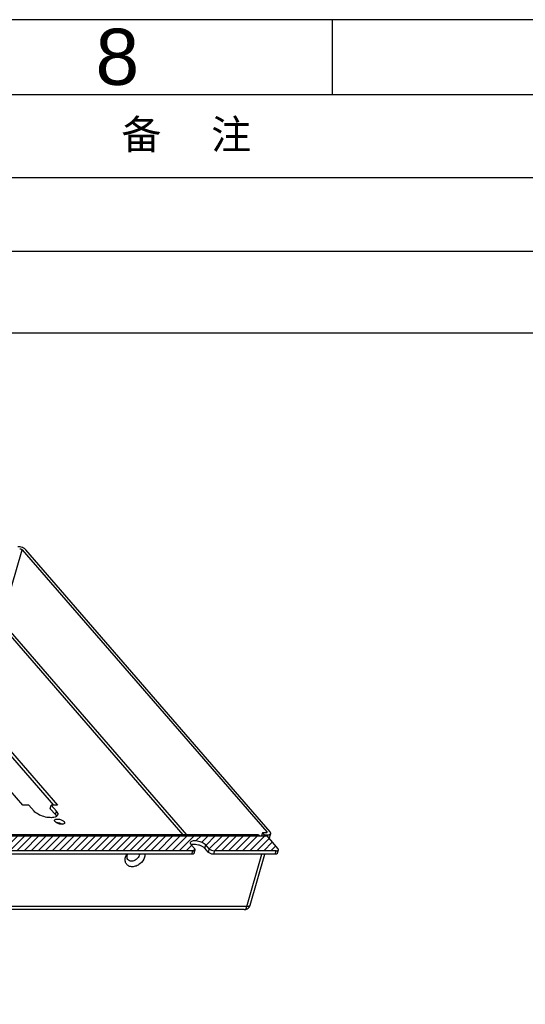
# Model space of a CAD drawing. Header units: inches. Extents: x 5032 to 6149, y 185 to 975.
# Tile 12 of 13: x 5836 to 5962, y 728 to 975. Entities that reach past the tile are written whole.
import ezdxf

# ---------------------------------------------------------------- set-up
doc = ezdxf.new("R2010")
doc.units = ezdxf.units.IN
doc.header["$LTSCALE"] = 1.21
doc.header["$MEASUREMENT"] = 0
doc.layers.get('0').update_dxf_attribs({"linetype": 'CONTINUOUS'})
doc.styles.add('微软雅黑', font='txt')

msp = doc.modelspace()

# ---------------------------------------------------------------- hatches: boundary and pattern name
at = {"ltscale": 5}
h = msp.add_hatch(dxfattribs=at)
h.set_pattern_fill('ANSI31', color=256, scale=10, style=0)
h.set_pattern_definition([(45, (3619.4666, -31.1726), (-0.8838835, 0.8838835), [])])
edge = h.paths.add_edge_path()
edge.add_line((5897.542, 770.299), (5729.532, 770.299))
edge.add_line((5729.532, 770.299), (5732.347, 767.049))
edge.add_spline(control_points=[(5732.347, 767.049), (5732.412, 766.974), (5732.592, 766.836), (5733.019, 766.631), (5733.395, 766.549), (5733.646, 766.549)], knot_values=[0, 0, 0, 0, 0.2115566, 0.4693576, 1, 1, 1, 1], degree=3, periodic=0)
edge.add_line((5733.646, 766.549), (5749.148, 766.549))
edge.add_spline(control_points=[(5749.148, 766.549), (5749.214, 766.549), (5749.4, 766.558), (5749.639, 766.647), (5749.676, 766.772)], knot_values=[0, 0, 0, 0, 0.336561, 1, 1, 1, 1], degree=3, periodic=0)
edge.add_spline(control_points=[(5749.676, 766.772), (5749.682, 766.792), (5749.692, 766.895), (5749.632, 766.99), (5749.581, 767.049)], knot_values=[0, 0, 0, 0, 0.2138395, 1, 1, 1, 1], degree=3, periodic=0)
edge.add_line((5749.581, 767.049), (5748.715, 768.049))
edge.add_spline(control_points=[(5748.715, 768.049), (5748.637, 768.139), (5748.512, 768.317), (5748.49, 768.543), (5748.516, 768.632)], knot_values=[0, 0, 0, 0, 0.5611401, 1, 1, 1, 1], degree=3, periodic=0)
edge.add_spline(control_points=[(5748.516, 768.632), (5748.544, 768.729), (5748.708, 768.924), (5749.099, 769.066), (5749.611, 769.116), (5750.209, 769.066), (5750.84, 768.922), (5751.441, 768.697), (5751.956, 768.412), (5752.243, 768.175), (5752.352, 768.049)], knot_values=[0, 0, 0, 0, 0.0714795, 0.1655211, 0.2873238, 0.4312851, 0.5868362, 0.7413509, 0.8824371, 1, 1, 1, 1], degree=3, periodic=0)
edge.add_line((5752.352, 768.049), (5753.218, 767.049))
edge.add_spline(control_points=[(5753.218, 767.049), (5753.284, 766.974), (5753.463, 766.836), (5753.89, 766.631), (5754.266, 766.549), (5754.517, 766.549)], knot_values=[0, 0, 0, 0, 0.2115566, 0.4693576, 1, 1, 1, 1], degree=3, periodic=0)
edge.add_line((5754.517, 766.549), (5879.052, 766.549))
edge.add_spline(control_points=[(5879.052, 766.549), (5879.118, 766.549), (5879.305, 766.558), (5879.544, 766.647), (5879.58, 766.772)], knot_values=[0, 0, 0, 0, 0.336561, 1, 1, 1, 1], degree=3, periodic=0)
edge.add_spline(control_points=[(5879.58, 766.772), (5879.586, 766.792), (5879.597, 766.895), (5879.537, 766.99), (5879.485, 767.049)], knot_values=[0, 0, 0, 0, 0.2138395, 1, 1, 1, 1], degree=3, periodic=0)
edge.add_line((5879.485, 767.049), (5878.619, 768.049))
edge.add_spline(control_points=[(5878.619, 768.049), (5878.542, 768.139), (5878.417, 768.317), (5878.395, 768.543), (5878.42, 768.632)], knot_values=[0, 0, 0, 0, 0.5611401, 1, 1, 1, 1], degree=3, periodic=0)
edge.add_spline(control_points=[(5878.42, 768.632), (5878.449, 768.729), (5878.613, 768.924), (5879.004, 769.066), (5879.515, 769.116), (5880.114, 769.066), (5880.744, 768.922), (5881.346, 768.697), (5881.861, 768.412), (5882.147, 768.175), (5882.257, 768.049)], knot_values=[0, 0, 0, 0, 0.0714795, 0.1655211, 0.2873238, 0.4312851, 0.5868362, 0.7413509, 0.8824371, 1, 1, 1, 1], degree=3, periodic=0)
edge.add_line((5882.257, 768.049), (5883.123, 767.049))
edge.add_spline(control_points=[(5883.123, 767.049), (5883.188, 766.974), (5883.368, 766.836), (5883.795, 766.631), (5884.17, 766.549), (5884.422, 766.549)], knot_values=[0, 0, 0, 0, 0.2115566, 0.4693576, 1, 1, 1, 1], degree=3, periodic=0)
edge.add_line((5884.422, 766.549), (5899.924, 766.549))
edge.add_spline(control_points=[(5899.924, 766.549), (5899.99, 766.549), (5900.176, 766.558), (5900.415, 766.647), (5900.451, 766.772)], knot_values=[0, 0, 0, 0, 0.336561, 1, 1, 1, 1], degree=3, periodic=0)
edge.add_spline(control_points=[(5900.451, 766.772), (5900.457, 766.792), (5900.468, 766.895), (5900.408, 766.99), (5900.357, 767.049)], knot_values=[0, 0, 0, 0, 0.2138395, 1, 1, 1, 1], degree=3, periodic=0)
edge.add_line((5900.357, 767.049), (5897.542, 770.299))

# ---------------------------------------------------------------- linework, layer by layer
msp.add_line((6129.896, 956.185), (5698.212, 956.185))
at = {"color": 7, "linetype": 'Continuous'}
for p, q in [((5831.071, 824.031), (5836.27, 842.045)), ((5836.27, 842.045), (5897.542, 771.299)), ((5898.408, 771.299), (5837.136, 842.045)), ((5830.513, 823.598), (5876.5, 770.5)), ((5831.071, 824.031), (5877.433, 770.5)), ((5836.402, 777.966), (5818.631, 798.484)), ((5827.292, 798.484), (5845.062, 777.966)), ((5827.042, 797.618), (5844.062, 777.966)), ((5837.918, 777.966), (5836.402, 777.966)), ((5839.217, 776.466), (5837.918, 777.966)), ((5843.297, 777.1), (5843.547, 777.966)), ((5845.062, 777.966), (5843.547, 777.966)), ((5843.547, 777.966), (5844.846, 776.466)), ((5843.297, 777.1), (5844.596, 775.6)), ((5844.596, 775.6), (5844.846, 776.466)), ((5844.795, 775.322), (5844.861, 775.188)), ((5896.46, 771.049), (5896.243, 770.299)), ((5897.326, 771.049), (5896.46, 771.049)), ((5896.46, 771.049), (5896.893, 770.549)), ((5896.893, 770.549), (5896.82, 770.299)), ((5896.893, 770.549), (5897.759, 770.549)), ((5897.475, 771.068), (5897.542, 771.299)), ((5897.65, 770.174), (5897.759, 770.549)), ((5898.172, 769.572), (5898.55, 770.883)), ((5729.532, 770.299), (5897.542, 770.299)), ((5895.435, 770.5), (5730.889, 770.5)), ((5897.542, 770.299), (5900.357, 767.049)), ((5878.802, 765.683), (5754.267, 765.683)), ((5879.052, 766.549), (5754.517, 766.549)), ((5879.485, 767.049), (5878.619, 768.049)), ((5878.802, 765.683), (5879.052, 766.549)), ((5879.33, 765.906), (5879.58, 766.772)), ((5882.007, 767.183), (5882.257, 768.049)), ((5882.873, 766.183), (5882.007, 767.183)), ((5883.123, 767.049), (5882.257, 768.049)), ((5883.123, 767.049), (5882.873, 766.183)), ((5884.422, 766.549), (5884.172, 765.683)), ((5899.674, 765.683), (5884.172, 765.683)), ((5899.924, 766.549), (5884.422, 766.549)), ((5892.559, 752.535), (5896.354, 765.683)), ((5893.351, 752.869), (5897.049, 765.683)), ((5899.674, 765.683), (5899.924, 766.549)), ((5900.201, 765.906), (5900.451, 766.772)), ((5891.91, 751.785), (5723.034, 751.785)), ((5892.559, 752.535), (5723.683, 752.535))]:
    msp.add_line(p, q, dxfattribs=at)
msp.add_lwpolyline([(5031.877, 185.042), (6148.704, 185.042), (6148.704, 974.993), (5031.877, 974.993)], close=True)
at = {"ltscale": 0.2}
for points in [[(5914.054, 956.185), (5914.054, 974.993)], [(6129.896, 956.185), (5050.686, 956.185)]]:
    msp.add_lwpolyline(points, dxfattribs=at)
for points in [[(5698.212, 935.441), (6129.896, 935.441)], [(5698.212, 916.962), (6129.896, 916.962)], [(5698.212, 896.478), (6129.896, 896.478)]]:
    msp.add_lwpolyline(points)
at = {"color": 7, "linetype": 'Continuous'}
for centre, radius, start, end in [((5844.568, 775.734), 0.61, 343.90642, 349.89024), ((5844.812, 771.767), 1.868, 89.99222, 91.50212), ((5891.909, 753.286), 1.501, 270.02091, 325.15719), ((5891.899, 753.29), 1.512, 325.2456, 343.82546), ((5893.08, 752.948), 0.282, 336.39934, 343.88166)]:
    msp.add_arc(centre, radius, start, end, dxfattribs=at)
for points, knots in [([(5837.136, 842.045), (5837.038, 842.158), (5836.769, 842.365), (5836.128, 842.671), (5835.565, 842.795), (5835.188, 842.795)], [0, 0, 0, 0, 0.2115826, 0.4693635, 1, 1, 1, 1]), ([(5835.621, 842.295), (5835.747, 842.295), (5835.98, 842.242), (5836.198, 842.128), (5836.27, 842.045)], [0, 0, 0, 0, 0.5322966, 1, 1, 1, 1]), ([(5844.481, 774.988), (5844.085, 774.853), (5843.123, 774.795), (5841.676, 775.049), (5840.3, 775.59), (5839.497, 776.143), (5839.217, 776.466)], [0, 0, 0, 0, 0.2212447, 0.4966054, 0.773861, 1, 1, 1, 1]), ([(5844.596, 775.6), (5844.616, 775.577), (5844.688, 775.489), (5844.754, 775.395), (5844.795, 775.322)], [0, 0, 0, 0, 0.2643971, 1, 1, 1, 1]), ([(5844.846, 776.466), (5844.878, 776.428), (5844.991, 776.289), (5845.084, 776.131), (5845.128, 776.008)], [0, 0, 0, 0, 0.2751024, 1, 1, 1, 1]), ([(5845.154, 775.565), (5845.145, 775.534), (5845.099, 775.411), (5845.013, 775.304), (5844.938, 775.238)], [0, 0, 0, 0, 0.2401433, 1, 1, 1, 1]), ([(5845.128, 776.008), (5845.14, 775.976), (5845.177, 775.853), (5845.185, 775.719), (5845.168, 775.627)], [0, 0, 0, 0, 0.2682724, 1, 1, 1, 1]), ([(5844.499, 773.851), (5844.473, 773.881), (5844.395, 773.982), (5844.351, 774.125), (5844.376, 774.211)], [0, 0, 0, 0, 0.3032889, 1, 1, 1, 1]), ([(5844.376, 774.211), (5844.415, 774.347), (5844.689, 774.482), (5845.05, 774.509), (5845.562, 774.471), (5846.16, 774.287), (5846.603, 774.022), (5846.751, 773.851)], [0, 0, 0, 0, 0.1612239, 0.2839323, 0.4289922, 0.740654, 1, 1, 1, 1]), ([(5844.938, 775.238), (5844.909, 775.212), (5844.77, 775.105), (5844.608, 775.031), (5844.481, 774.988)], [0, 0, 0, 0, 0.2263269, 1, 1, 1, 1]), ([(5846.188, 773.201), (5845.861, 773.201), (5845.373, 773.308), (5844.818, 773.574), (5844.584, 773.753), (5844.499, 773.851)], [0, 0, 0, 0, 0.5306424, 0.7884434, 1, 1, 1, 1]), ([(5844.812, 773.635), (5845.064, 773.635), (5845.564, 773.546), (5846.032, 773.347), (5846.239, 773.208)], [0, 0, 0, 0, 0.5027532, 1, 1, 1, 1]), ([(5846.482, 773.227), (5846.459, 773.223), (5846.362, 773.207), (5846.263, 773.201), (5846.188, 773.201)], [0, 0, 0, 0, 0.2330014, 1, 1, 1, 1]), ([(5846.874, 773.49), (5846.865, 773.459), (5846.785, 773.311), (5846.609, 773.252), (5846.482, 773.227)], [0, 0, 0, 0, 0.2043858, 1, 1, 1, 1]), ([(5846.751, 773.851), (5846.777, 773.821), (5846.855, 773.72), (5846.899, 773.577), (5846.874, 773.49)], [0, 0, 0, 0, 0.3032889, 1, 1, 1, 1]), ([(5838.412, 770.51), (5838.558, 770.584), (5838.954, 770.626), (5839.33, 770.566), (5839.539, 770.51)], [0, 0, 0, 0, 0.4315757, 1, 1, 1, 1]), ([(5845.011, 770.51), (5845.157, 770.584), (5845.553, 770.626), (5845.929, 770.566), (5846.138, 770.51)], [0, 0, 0, 0, 0.4315757, 1, 1, 1, 1]), ([(5851.61, 770.51), (5851.756, 770.584), (5852.152, 770.626), (5852.528, 770.566), (5852.737, 770.51)], [0, 0, 0, 0, 0.4315757, 1, 1, 1, 1]), ([(5858.209, 770.51), (5858.356, 770.584), (5858.751, 770.626), (5859.127, 770.566), (5859.336, 770.51)], [0, 0, 0, 0, 0.4315757, 1, 1, 1, 1]), ([(5897.475, 771.068), (5897.464, 771.065), (5897.415, 771.053), (5897.364, 771.049), (5897.326, 771.049)], [0, 0, 0, 0, 0.2253438, 1, 1, 1, 1]), ([(5897.589, 771.16), (5897.586, 771.15), (5897.564, 771.104), (5897.513, 771.079), (5897.475, 771.068)], [0, 0, 0, 0, 0.2135782, 1, 1, 1, 1]), ([(5897.542, 771.299), (5897.552, 771.288), (5897.582, 771.249), (5897.599, 771.194), (5897.589, 771.16)], [0, 0, 0, 0, 0.3032976, 1, 1, 1, 1]), ([(5897.759, 770.549), (5897.858, 770.549), (5898.137, 770.562), (5898.496, 770.695), (5898.55, 770.883)], [0, 0, 0, 0, 0.3368021, 1, 1, 1, 1]), ([(5898.55, 770.883), (5898.559, 770.914), (5898.575, 771.067), (5898.486, 771.209), (5898.408, 771.299)], [0, 0, 0, 0, 0.2137759, 1, 1, 1, 1]), ([(5878.619, 768.049), (5878.542, 768.139), (5878.417, 768.317), (5878.395, 768.543), (5878.42, 768.632)], [0, 0, 0, 0, 0.5611401, 1, 1, 1, 1]), ([(5878.42, 768.632), (5878.449, 768.729), (5878.613, 768.924), (5879.004, 769.066), (5879.515, 769.116), (5880.114, 769.066), (5880.744, 768.922), (5881.346, 768.697), (5881.861, 768.412), (5882.147, 768.175), (5882.257, 768.049)], [0, 0, 0, 0, 0.0714795, 0.1655211, 0.2873238, 0.4312851, 0.5868362, 0.7413509, 0.8824371, 1, 1, 1, 1]), ([(5878.584, 768.131), (5878.613, 768.141), (5878.741, 768.182), (5878.874, 768.206), (5878.977, 768.217)], [0, 0, 0, 0, 0.230214, 1, 1, 1, 1]), ([(5878.977, 768.217), (5879.204, 768.242), (5879.696, 768.229), (5880.431, 768.08), (5881.135, 767.819), (5881.562, 767.57), (5881.744, 767.428)], [0, 0, 0, 0, 0.2343081, 0.4987894, 0.7638694, 1, 1, 1, 1]), ([(5895.435, 770.5), (5895.468, 770.5), (5895.613, 770.481), (5895.737, 770.383), (5895.81, 770.299)], [0, 0, 0, 0, 0.2276409, 1, 1, 1, 1]), ([(5862.142, 764.92), (5862.16, 764.983), (5862.244, 765.238), (5862.364, 765.482), (5862.471, 765.655)], [0, 0, 0, 0, 0.2429287, 1, 1, 1, 1]), ([(5867, 765.685), (5867.003, 765.622), (5867.004, 765.365), (5866.959, 765.107), (5866.905, 764.92)], [0, 0, 0, 0, 0.2419389, 1, 1, 1, 1]), ([(5879.33, 765.906), (5879.32, 765.871), (5879.257, 765.778), (5879.062, 765.698), (5878.897, 765.683), (5878.802, 765.683)], [0, 0, 0, 0, 0.1810694, 0.52871, 1, 1, 1, 1]), ([(5879.052, 766.549), (5879.118, 766.549), (5879.305, 766.558), (5879.544, 766.647), (5879.58, 766.772)], [0, 0, 0, 0, 0.336561, 1, 1, 1, 1]), ([(5879.58, 766.772), (5879.586, 766.792), (5879.597, 766.895), (5879.537, 766.99), (5879.485, 767.049)], [0, 0, 0, 0, 0.2138395, 1, 1, 1, 1]), ([(5881.744, 767.428), (5881.769, 767.408), (5881.862, 767.333), (5881.949, 767.249), (5882.007, 767.183)], [0, 0, 0, 0, 0.2671674, 1, 1, 1, 1]), ([(5884.172, 765.683), (5883.921, 765.683), (5883.545, 765.765), (5883.118, 765.97), (5882.938, 766.107), (5882.873, 766.183)], [0, 0, 0, 0, 0.5306424, 0.7884434, 1, 1, 1, 1]), ([(5883.123, 767.049), (5883.188, 766.974), (5883.368, 766.836), (5883.795, 766.631), (5884.17, 766.549), (5884.422, 766.549)], [0, 0, 0, 0, 0.2115566, 0.4693576, 1, 1, 1, 1]), ([(5900.201, 765.906), (5900.191, 765.871), (5900.128, 765.778), (5899.933, 765.698), (5899.769, 765.683), (5899.674, 765.683)], [0, 0, 0, 0, 0.1810694, 0.52871, 1, 1, 1, 1]), ([(5899.924, 766.549), (5899.99, 766.549), (5900.176, 766.558), (5900.415, 766.647), (5900.451, 766.772)], [0, 0, 0, 0, 0.336561, 1, 1, 1, 1]), ([(5900.451, 766.772), (5900.457, 766.792), (5900.468, 766.895), (5900.408, 766.99), (5900.357, 767.049)], [0, 0, 0, 0, 0.2138395, 1, 1, 1, 1]), ([(5866.905, 764.92), (5866.715, 764.261), (5866.042, 763.357), (5864.844, 762.679), (5863.873, 762.477), (5862.97, 762.643), (5862.287, 763.196), (5861.988, 764.032), (5862.057, 764.627), (5862.142, 764.92)], [0, 0, 0, 0, 0.2735577, 0.4139573, 0.5442822, 0.6609643, 0.76856, 0.8783731, 1, 1, 1, 1]), ([(5865.606, 765.42), (5865.485, 765), (5865.057, 764.425), (5864.295, 763.994), (5863.677, 763.865), (5863.102, 763.971), (5862.667, 764.323), (5862.477, 764.855), (5862.521, 765.233), (5862.575, 765.42)], [0, 0, 0, 0, 0.2735578, 0.413958, 0.5442793, 0.660962, 0.7685591, 0.8783728, 1, 1, 1, 1]), ([(5891.91, 751.785), (5892.051, 751.785), (5892.278, 751.939), (5892.455, 752.234), (5892.528, 752.429), (5892.559, 752.535)], [0, 0, 0, 0, 0.408031, 0.6810091, 1, 1, 1, 1]), ([(5893.338, 752.835), (5893.292, 752.729), (5893.019, 752.555), (5892.732, 752.535), (5892.559, 752.535)], [0, 0, 0, 0, 0.4006715, 1, 1, 1, 1])]:
    msp.add_open_spline(points, degree=3, knots=knots, dxfattribs=at)
for points in [[(5862.575, 765.42), (5862.601, 765.511), (5862.636, 765.601), (5862.676, 765.687)], [(5865.659, 765.687), (5865.65, 765.597), (5865.631, 765.507), (5865.606, 765.42)]]:
    msp.add_open_spline(points, degree=3, dxfattribs=at)

# ---------------------------------------------------------------- texts
at = {"ltscale": 0.2, "insert": (5860.093, 965.589), "char_height": 14.08949, "width": 107.92105, "attachment_point": 5, "style": '微软雅黑'}
msp.add_mtext('{\\fArial|b0|i0|c0|p34;8}', dxfattribs=at)
at = {"insert": (5877.373, 945.813), "char_height": 7.3573, "width": 241.38234, "attachment_point": 5, "style": '微软雅黑'}
msp.add_mtext('备     注', dxfattribs=at)

doc.saveas('drawing.dxf')
